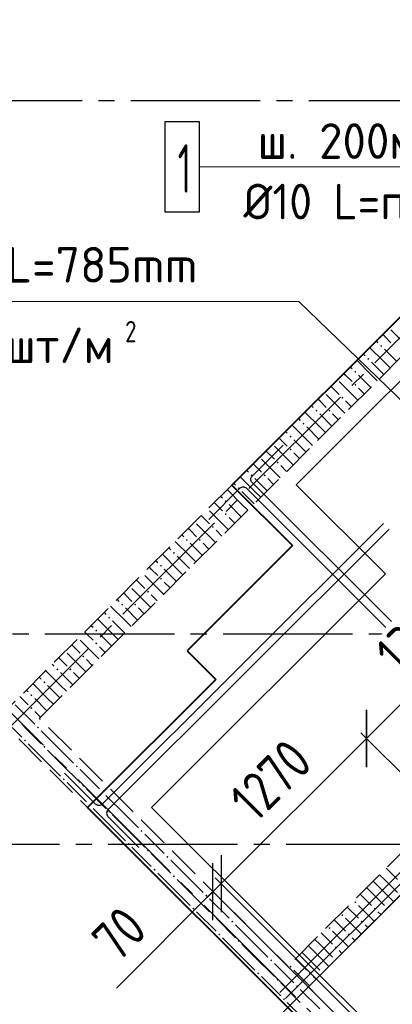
# Model space of a CAD drawing. Header units: millimetres. Extents: x 40580 to 1168286, y -220995 to 81020.
# Tile 148 of 194: x 461563 to 463864, y -115087 to -108997. Entities that reach past the tile are written whole.
import ezdxf

# ---------------------------------------------------------------- set-up
doc = ezdxf.new("R2010")
doc.units = ezdxf.units.MM
for name, pattern in [('______2', [270, 200, -70]), ('______5', [1100, 800, -100, 100, -100]), ('CENTER', [2, 1.25, -0.25, 0.25, -0.25])]:
    doc.linetypes.add(name, pattern=pattern)
for name, color, linetype, lineweight in [('ЖБ Перекрытие верхний уровень', 7, 'Continuous', 35), ('Обрамление проемов стержнями', 7, 'Continuous', 25), ('ОСИ', 7, 'CENTER', 15), ('Основная', 7, 'Continuous', 40), ('Позиционная метка линия выноска', 7, 'Continuous', 13), ('Позиционная метка номер позиции', 7, 'Continuous', 13), ('Фиксатор', 7, 'Continuous', 25)]:
    doc.layers.add(name, color=color, linetype=linetype, lineweight=lineweight)
doc.layers.add('ЖБ Стена верхний уровень', color=7, linetype='______2', true_color=0x656565)
doc.layers.add('Тонкие', color=7, linetype='Continuous')
doc.styles.add('GOST 2.304-81', font='txt')
doc.styles.add('ISOCPEUR', font='isocpeur.ttf')
doc.dimstyles.new('СПДС', dxfattribs={"dimscale": 125, "dimtxt": 250, "dimasz": 250, "dimexe": 50, "dimexo": 10, "dimgap": 100, "dimtad": 1, "dimdec": 0, "dimtxsty": 'GOST 2.304-81', "dimblk": 'OBLIQUE', "dimcen": 250, "dimdle": 50, "dimadec": 0, "dimazin": 2, "dimtfac": 0.75, "dimtdec": 0, "dimtmove": 1, "dimatfit": 3, "dimfxl": 1, "dimtfill": 1, "dimtolj": 1, "dimarcsym": 1})

# ---------------------------------------------------------------- blocks, each defined once
blk = doc.blocks.new('_OBLIQUE')
at = {"color": 0, "linetype": 'ByBlock'}
blk.add_line((-0.5, -0.5), (0.5, 0.5), dxfattribs=at)
blk = doc.blocks.new('*D17467')
at = {"layer": 'Defpoints', "color": 0}
for p in [(463704.5, -113442.7), (464880.7, -114618.9), (463982.7, -115517)]:
    blk.add_point(p, dxfattribs=at)
at = {"layer": 'Тонкие', "color": 0, "lineweight": -2}
for p, q in [((462771.1, -114376.1), (463739.8, -113407.3)), ((464873.6, -114611.8), (463669.1, -113407.3)), ((463975.7, -115510), (462771.1, -114305.4))]:
    blk.add_line(p, q, dxfattribs=at)
at = {"layer": 'Тонкие', "color": 0, "lineweight": -2, "xscale": 250, "yscale": 250, "zscale": 250}
for p, rotation in [((463704.5, -113442.7), 45.00000000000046), ((462806.4, -114340.7), 225.0000000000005)]:
    blk.add_blockref('_OBLIQUE', p, dxfattribs=dict(at, rotation=rotation))
at = {"layer": 'Тонкие', "color": 0, "insert": (463114.3, -113701), "char_height": 250, "attachment_point": 5, "rotation": 45, "style": 'GOST 2.304-81', "bg_fill": 3, "box_fill_scale": 1.1, "bg_fill_color": 256, "bg_fill_true_color": 13158600, "bg_fill_transparency": 0}
blk.add_mtext('\\A1;1270', dxfattribs=at)
blk = doc.blocks.new('*D17468')
at = {"layer": 'Defpoints', "color": 0}
for p in [(464637.9, -112509.3), (465688.3, -113559.7), (464880.7, -114618.9)]:
    blk.add_point(p, dxfattribs=at)
at = {"layer": 'Тонкие', "color": 0, "lineweight": -2}
for p, q in [((463669.1, -113478), (464673.2, -112474)), ((465681.2, -113552.7), (464602.5, -112474)), ((464873.6, -114611.8), (463669.1, -113407.3))]:
    blk.add_line(p, q, dxfattribs=at)
at = {"layer": 'Тонкие', "color": 0, "lineweight": -2, "xscale": 250, "yscale": 250, "zscale": 250}
for p, rotation in [((464637.9, -112509.3), 44.9999999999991), ((463704.5, -113442.7), 224.9999999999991)]:
    blk.add_blockref('_OBLIQUE', p, dxfattribs=dict(at, rotation=rotation))
at = {"layer": 'Тонкие', "color": 0, "insert": (464013.9, -112794), "char_height": 250, "attachment_point": 5, "rotation": 45, "style": 'GOST 2.304-81', "bg_fill": 3, "box_fill_scale": 1.1, "bg_fill_color": 256, "bg_fill_true_color": 13158600, "bg_fill_transparency": 0}
blk.add_mtext('\\A1;1320', dxfattribs=at)
blk = doc.blocks.new('*D17469')
at = {"layer": 'Defpoints', "color": 0}
for p in [(462756.9, -114390.2), (463822.4, -115455.7), (463982.7, -115517)]:
    blk.add_point(p, dxfattribs=at)
at = {"layer": 'Тонкие', "color": 0, "lineweight": -2}
for p, q in [((462841.8, -114305.4), (462721.6, -114425.6)), ((463975.7, -115510), (462771.1, -114305.4)), ((463815.3, -115448.6), (462721.6, -114354.9)), ((462756.9, -114390.2), (462160.1, -114987.1))]:
    blk.add_line(p, q, dxfattribs=at)
at = {"layer": 'Тонкие', "color": 0, "lineweight": -2, "xscale": 250, "yscale": 250, "zscale": 250}
for p, rotation in [((462806.4, -114340.7), 225.0000000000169), ((462756.9, -114390.2), 45.00000000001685)]:
    blk.add_blockref('_OBLIQUE', p, dxfattribs=dict(at, rotation=rotation))
at = {"layer": 'Тонкие', "color": 0, "insert": (462177.8, -114651.2), "char_height": 250, "attachment_point": 5, "rotation": 45, "style": 'GOST 2.304-81', "bg_fill": 3, "box_fill_scale": 1.1, "bg_fill_color": 256, "bg_fill_true_color": 13158600, "bg_fill_transparency": 0}
blk.add_mtext('\\A1;70', dxfattribs=at)
blk = doc.blocks.new('*D17472')
at = {"layer": 'Defpoints', "color": 0}
for p in [(463346.3, -114979.6), (463982.7, -115517), (463028.2, -116471.6)]:
    blk.add_point(p, dxfattribs=at)
at = {"layer": 'Тонкие', "color": 0, "lineweight": -2}
for p, q in [((463339.2, -114986.7), (462405.9, -115920)), ((463975.7, -115524.1), (462992.9, -116506.9)), ((462405.9, -115849.3), (463063.6, -116506.9))]:
    blk.add_line(p, q, dxfattribs=at)
at = {"layer": 'Тонкие', "color": 0, "lineweight": -2, "xscale": 250, "yscale": 250, "zscale": 250}
for p, rotation in [((462441.3, -115884.6), 135.0000000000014), ((463028.2, -116471.6), 315.0000000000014)]:
    blk.add_blockref('_OBLIQUE', p, dxfattribs=dict(at, rotation=rotation))
at = {"layer": 'Тонкие', "color": 0, "insert": (462886.9, -116004.7), "char_height": 250, "attachment_point": 5, "rotation": 315, "style": 'GOST 2.304-81', "bg_fill": 3, "box_fill_scale": 1.1, "bg_fill_color": 256, "bg_fill_true_color": 13158600, "bg_fill_transparency": 0}
blk.add_mtext('\\A1;830', dxfattribs=at)

msp = doc.modelspace()

# ---------------------------------------------------------------- hatches: boundary and pattern name
at = {"layer": 'ЖБ Стена верхний уровень', "linetype": 'Continuous', "lineweight": -3, "transparency": 33554687}
for points in [[(463789.3, -111015.3), (463795.8, -111008.8), (463802.3, -111015.3), (463795.8, -111021.8)], [(463709.3, -111095.3), (463715.8, -111088.8), (463722.3, -111095.3), (463715.8, -111101.8)], [(463629.3, -111175.3), (463635.8, -111168.8), (463642.3, -111175.3), (463635.8, -111181.8)], [(463629.3, -111255.3), (463635.8, -111248.8), (463642.3, -111255.3), (463635.8, -111261.8)], [(463549.3, -111335.3), (463555.8, -111328.8), (463562.3, -111335.3), (463555.8, -111341.8)], [(463389.3, -111415.3), (463395.8, -111408.8), (463402.3, -111415.3), (463395.8, -111421.8)], [(463469.3, -111415.3), (463475.8, -111408.8), (463482.3, -111415.3), (463475.8, -111421.8)], [(463309.3, -111495.3), (463315.8, -111488.8), (463322.3, -111495.3), (463315.8, -111501.8)], [(463229.3, -111575.3), (463235.8, -111568.8), (463242.3, -111575.3), (463235.8, -111581.8)], [(463229.3, -111655.3), (463235.8, -111648.8), (463242.3, -111655.3), (463235.8, -111661.8)], [(463149.3, -111735.3), (463155.8, -111728.8), (463162.3, -111735.3), (463155.8, -111741.8)], [(462989.3, -111815.3), (462995.8, -111808.8), (463002.3, -111815.3), (462995.8, -111821.8)], [(463069.3, -111815.3), (463075.8, -111808.8), (463082.3, -111815.3), (463075.8, -111821.8)], [(462909.3, -111895.3), (462915.8, -111888.8), (462922.3, -111895.3), (462915.8, -111901.8)], [(462829.3, -111975.3), (462835.8, -111968.8), (462842.3, -111975.3), (462835.8, -111981.8)], [(462829.3, -112055.3), (462835.8, -112048.8), (462842.3, -112055.3), (462835.8, -112061.8)], [(462749.3, -112135.3), (462755.8, -112128.8), (462762.3, -112135.3), (462755.8, -112141.8)], [(462589.3, -112215.3), (462595.8, -112208.8), (462602.3, -112215.3), (462595.8, -112221.8)], [(462669.3, -112215.3), (462675.8, -112208.8), (462682.3, -112215.3), (462675.8, -112221.8)], [(462509.3, -112295.3), (462515.8, -112288.8), (462522.3, -112295.3), (462515.8, -112301.8)], [(462429.3, -112375.3), (462435.8, -112368.8), (462442.3, -112375.3), (462435.8, -112381.8)], [(462429.3, -112455.3), (462435.8, -112448.8), (462442.3, -112455.3), (462435.8, -112461.8)], [(462349.3, -112535.3), (462355.8, -112528.8), (462362.3, -112535.3), (462355.8, -112541.8)], [(462189.3, -112615.3), (462195.8, -112608.8), (462202.3, -112615.3), (462195.8, -112621.8)], [(462269.3, -112615.3), (462275.8, -112608.8), (462282.3, -112615.3), (462275.8, -112621.8)], [(462109.3, -112695.3), (462115.8, -112688.8), (462122.3, -112695.3), (462115.8, -112701.8)], [(462029.3, -112775.3), (462035.8, -112768.8), (462042.3, -112775.3), (462035.8, -112781.8)], [(462029.3, -112855.3), (462035.8, -112848.8), (462042.3, -112855.3), (462035.8, -112861.8)], [(461949.3, -112935.3), (461955.8, -112928.8), (461962.3, -112935.3), (461955.8, -112941.8)], [(461789.3, -113015.3), (461795.8, -113008.8), (461802.3, -113015.3), (461795.8, -113021.8)], [(461869.3, -113015.3), (461875.8, -113008.8), (461882.3, -113015.3), (461875.8, -113021.8)], [(461709.3, -113095.3), (461715.8, -113088.8), (461722.3, -113095.3), (461715.8, -113101.8)], [(461629.3, -113175.3), (461635.8, -113168.8), (461642.3, -113175.3), (461635.8, -113181.8)], [(461629.3, -113255.3), (461635.8, -113248.8), (461642.3, -113255.3), (461635.8, -113261.8)], [(461669.3, -113375.3), (461675.8, -113368.8), (461682.3, -113375.3), (461675.8, -113381.8)], [(461589.3, -113455.3), (461595.8, -113448.8), (461602.3, -113455.3), (461595.8, -113461.8)], [(461709.3, -113495.3), (461715.8, -113488.8), (461722.3, -113495.3), (461715.8, -113501.8)], [(461909.3, -113615.3), (461915.8, -113608.8), (461922.3, -113615.3), (461915.8, -113621.8)], [(461829.3, -113695.3), (461835.8, -113688.8), (461842.3, -113695.3), (461835.8, -113701.8)], [(461949.3, -113735.3), (461955.8, -113728.8), (461962.3, -113735.3), (461955.8, -113741.8)], [(462069.3, -113775.3), (462075.8, -113768.8), (462082.3, -113775.3), (462075.8, -113781.8)], [(461989.3, -113855.3), (461995.8, -113848.8), (462002.3, -113855.3), (461995.8, -113861.8)], [(462109.3, -113895.3), (462115.8, -113888.8), (462122.3, -113895.3), (462115.8, -113901.8)], [(462309.3, -114015.3), (462315.8, -114008.8), (462322.3, -114015.3), (462315.8, -114021.8)], [(462229.3, -114095.3), (462235.8, -114088.8), (462242.3, -114095.3), (462235.8, -114101.8)], [(462349.3, -114135.3), (462355.8, -114128.8), (462362.3, -114135.3), (462355.8, -114141.8)], [(462469.3, -114175.3), (462475.8, -114168.8), (462482.3, -114175.3), (462475.8, -114181.8)], [(462389.3, -114255.3), (462395.8, -114248.8), (462402.3, -114255.3), (462395.8, -114261.8)], [(462509.3, -114295.3), (462515.8, -114288.8), (462522.3, -114295.3), (462515.8, -114301.8)], [(462709.3, -114415.3), (462715.8, -114408.8), (462722.3, -114415.3), (462715.8, -114421.8)], [(462629.3, -114495.3), (462635.8, -114488.8), (462642.3, -114495.3), (462635.8, -114501.8)], [(463629.3, -114455.3), (463635.8, -114448.8), (463642.3, -114455.3), (463635.8, -114461.8)], [(463749.3, -114495.3), (463755.8, -114488.8), (463762.3, -114495.3), (463755.8, -114501.8)], [(463829.3, -114495.3), (463835.8, -114488.8), (463836.4, -114489.5), (463829.9, -114496)], [(462749.3, -114535.3), (462755.8, -114528.8), (462762.3, -114535.3), (462755.8, -114541.8)], [(463549.3, -114535.3), (463555.8, -114528.8), (463562.3, -114535.3), (463555.8, -114541.8)], [(462869.3, -114575.3), (462875.8, -114568.8), (462882.3, -114575.3), (462875.8, -114581.8)], [(463469.3, -114615.3), (463475.8, -114608.8), (463482.3, -114615.3), (463475.8, -114621.8)], [(463669.3, -114575.3), (463675.8, -114568.8), (463682.3, -114575.3), (463675.8, -114581.8)], [(462789.3, -114655.3), (462795.8, -114648.8), (462802.3, -114655.3), (462795.8, -114661.8)], [(463589.3, -114655.3), (463595.8, -114648.8), (463602.3, -114655.3), (463595.8, -114661.8)], [(462909.3, -114695.3), (462915.8, -114688.8), (462922.3, -114695.3), (462915.8, -114701.8)], [(463509.3, -114735.3), (463515.8, -114728.8), (463522.3, -114735.3), (463515.8, -114741.8)], [(463109.3, -114815.3), (463115.8, -114808.8), (463122.3, -114815.3), (463115.8, -114821.8)], [(463229.3, -114855.3), (463235.8, -114848.8), (463242.3, -114855.3), (463235.8, -114861.8)], [(463509.3, -114815.3), (463515.8, -114808.8), (463516.4, -114809.5), (463509.9, -114816)], [(463029.3, -114895.3), (463035.8, -114888.8), (463042.3, -114895.3), (463035.8, -114901.8)], [(463349.3, -114895.3), (463355.8, -114888.8), (463362.3, -114895.3), (463355.8, -114901.8)], [(463429.3, -114895.3), (463435.8, -114888.8), (463436.4, -114889.5), (463429.9, -114896)], [(463149.3, -114935.3), (463155.8, -114928.8), (463162.3, -114935.3), (463155.8, -114941.8)], [(463269.3, -114975.3), (463275.8, -114968.8), (463282.3, -114975.3), (463275.8, -114981.8)], [(463189.3, -115055.3), (463195.8, -115048.8), (463202.3, -115055.3), (463195.8, -115061.8)]]:
    msp.add_hatch(color=7, dxfattribs=at).paths.add_polyline_path(points, flags=16)

# ---------------------------------------------------------------- linework, layer by layer
at = {"layer": 'ЖБ Перекрытие верхний уровень', "color": 7, "linetype": 'Continuous', "lineweight": -3, "transparency": 33554687}
for p, q in [((462872.5, -111875.4), (462999.8, -112002.7)), ((462137.2, -113713.9), (461981.6, -113869.4))]:
    msp.add_line(p, q, dxfattribs=at)
at = {"layer": 'ЖБ Стена верхний уровень', "color": 251, "linetype": '______2', "lineweight": -3, "true_color": 0x656565, "transparency": 33554687}
for p, q in [((467645.5, -107102.4), (461430, -113317.9)), ((461684.6, -113317.9), (467772.8, -107229.7)), ((466457.6, -111613.7), (463219, -114852.3)), ((463240.2, -115085.6), (465227.2, -113098.7)), ((463219, -114852.3), (461684.6, -113317.9)), ((461557.3, -113445.2), (463091.7, -114979.6)), ((463091.7, -114979.6), (463219, -115106.9)), ((464548.4, -116181.7), (463346.3, -114979.6))]:
    msp.add_line(p, q, dxfattribs=at)
at = {"layer": 'ЖБ Стена верхний уровень', "color": 9, "linetype": 'Continuous', "lineweight": -3, "true_color": 0xc7c7c7, "transparency": 33554687}
for p, q in [((463815.8, -110955.3), (463804.2, -110943.7)), ((463855.8, -110995.3), (463815.8, -110955.3)), ((463855.8, -110915.3), (463971.5, -111031)), ((463815.8, -111115.3), (463724.2, -111023.7)), ((463764.2, -110983.7), (463775.8, -110995.3)), ((463684.2, -111063.7), (463695.8, -111075.3)), ((463815.8, -111035.3), (463891.5, -111111)), ((463604.2, -111143.7), (463615.8, -111155.3)), ((463735.8, -111195.3), (463644.2, -111103.7)), ((463735.8, -111115.3), (463811.5, -111191)), ((463815.8, -111115.3), (463851.5, -111151)), ((463575.8, -111195.3), (463564.2, -111183.7)), ((463615.8, -111235.3), (463575.8, -111195.3)), ((463655.8, -111195.3), (463731.5, -111271)), ((463735.8, -111195.3), (463771.5, -111231)), ((463484.2, -111263.7), (463535.8, -111315.3)), ((463535.8, -111235.3), (463651.5, -111351)), ((463455.8, -111315.3), (463571.5, -111431)), ((463655.8, -111275.3), (463691.5, -111311)), ((463364.2, -111383.7), (463375.8, -111395.3)), ((463415.8, -111355.3), (463404.2, -111343.7)), ((463455.8, -111395.3), (463415.8, -111355.3)), ((463575.8, -111355.3), (463611.5, -111391)), ((463415.8, -111515.3), (463324.2, -111423.7)), ((463415.8, -111435.3), (463491.5, -111511)), ((463495.8, -111435.3), (463531.5, -111471)), ((463335.8, -111595.3), (463244.2, -111503.7)), ((463284.2, -111463.7), (463295.8, -111475.3)), ((463204.2, -111543.7), (463215.8, -111555.3)), ((463335.8, -111515.3), (463411.5, -111591)), ((463415.8, -111515.3), (463451.5, -111551)), ((463135.8, -111635.3), (463251.5, -111751)), ((463175.8, -111595.3), (463164.2, -111583.7)), ((463215.8, -111635.3), (463175.8, -111595.3)), ((463255.8, -111595.3), (463331.5, -111671)), ((463335.8, -111595.3), (463371.5, -111631)), ((463084.2, -111663.7), (463135.8, -111715.3)), ((463255.8, -111675.3), (463291.5, -111711)), ((463015.8, -111755.3), (463004.2, -111743.7)), ((463055.8, -111795.3), (463015.8, -111755.3)), ((463055.8, -111715.3), (463171.5, -111831)), ((463175.8, -111755.3), (463211.5, -111791)), ((462964.2, -111783.7), (462975.8, -111795.3)), ((462884.2, -111863.7), (462895.8, -111875.3)), ((463015.8, -111915.3), (462924.2, -111823.7)), ((463015.8, -111835.3), (463091.5, -111911)), ((463095.8, -111835.3), (463131.5, -111871)), ((462935.8, -111995.3), (462844.2, -111903.7)), ((462935.8, -111915.3), (463011.5, -111991)), ((463015.8, -111915.3), (463051.5, -111951)), ((462775.8, -111995.3), (462764.2, -111983.7)), ((462815.8, -112035.3), (462775.8, -111995.3)), ((462804.2, -111943.7), (462815.8, -111955.3)), ((462855.8, -111995.3), (462931.5, -112071)), ((462935.8, -111995.3), (462971.5, -112031)), ((462735.8, -112035.3), (462851.5, -112151)), ((462655.8, -112115.3), (462771.5, -112231)), ((462684.2, -112063.7), (462735.8, -112115.3)), ((462855.8, -112075.3), (462891.5, -112111)), ((462615.8, -112155.3), (462604.2, -112143.7)), ((462655.8, -112195.3), (462615.8, -112155.3)), ((462775.8, -112155.3), (462811.5, -112191)), ((462615.8, -112315.3), (462524.2, -112223.7)), ((462564.2, -112183.7), (462575.8, -112195.3)), ((462615.8, -112235.3), (462691.5, -112311)), ((462695.8, -112235.3), (462731.5, -112271)), ((462535.8, -112395.3), (462444.2, -112303.7)), ((462484.2, -112263.7), (462495.8, -112275.3)), ((462404.2, -112343.7), (462415.8, -112355.3)), ((462535.8, -112315.3), (462611.5, -112391)), ((462615.8, -112315.3), (462651.5, -112351)), ((462375.8, -112395.3), (462364.2, -112383.7)), ((462415.8, -112435.3), (462375.8, -112395.3)), ((462455.8, -112395.3), (462531.5, -112471)), ((462535.8, -112395.3), (462571.5, -112431)), ((462284.2, -112463.7), (462335.8, -112515.3)), ((462335.8, -112435.3), (462451.5, -112551)), ((462455.8, -112475.3), (462491.5, -112511)), ((462215.8, -112555.3), (462204.2, -112543.7)), ((462255.8, -112515.3), (462371.5, -112631)), ((462164.2, -112583.7), (462175.8, -112595.3)), ((462255.8, -112595.3), (462215.8, -112555.3)), ((462375.8, -112555.3), (462411.5, -112591)), ((462084.2, -112663.7), (462095.8, -112675.3)), ((462215.8, -112715.3), (462124.2, -112623.7)), ((462215.8, -112635.3), (462291.5, -112711)), ((462295.8, -112635.3), (462331.5, -112671)), ((462135.8, -112795.3), (462044.2, -112703.7)), ((462135.8, -112715.3), (462211.5, -112791)), ((462215.8, -112715.3), (462251.5, -112751)), ((461975.8, -112795.3), (461964.2, -112783.7)), ((462004.2, -112743.7), (462015.8, -112755.3)), ((461935.8, -112835.3), (462051.5, -112951)), ((462015.8, -112835.3), (461975.8, -112795.3)), ((462055.8, -112795.3), (462131.5, -112871)), ((462135.8, -112795.3), (462171.5, -112831)), ((461884.2, -112863.7), (461935.8, -112915.3)), ((462055.8, -112875.3), (462091.5, -112911)), ((461815.8, -112955.3), (461804.2, -112943.7)), ((461855.8, -112995.3), (461815.8, -112955.3)), ((461855.8, -112915.3), (461971.5, -113031)), ((461975.8, -112955.3), (462011.5, -112991)), ((461815.8, -113115.3), (461724.2, -113023.7)), ((461764.2, -112983.7), (461775.8, -112995.3)), ((461815.8, -113035.3), (461891.5, -113111)), ((461895.8, -113035.3), (461931.5, -113071)), ((461684.2, -113063.7), (461695.8, -113075.3)), ((461604.2, -113143.7), (461615.8, -113155.3)), ((461735.8, -113195.3), (461644.2, -113103.7)), ((461735.8, -113115.3), (461811.5, -113191)), ((461815.8, -113115.3), (461851.5, -113151)), ((461575.8, -113195.3), (461564.2, -113183.7)), ((461615.8, -113235.3), (461575.8, -113195.3)), ((461655.8, -113195.3), (461731.5, -113271)), ((461735.8, -113195.3), (461771.5, -113231)), ((461535.8, -113235.3), (461651.5, -113351)), ((461655.8, -113275.3), (461691.5, -113311)), ((461455.8, -113315.3), (461571.5, -113431)), ((461575.8, -113355.3), (461611.5, -113391)), ((461611.5, -113391), (461695.8, -113475.3)), ((461651.5, -113351), (461655.8, -113355.3)), ((461815.8, -113515.3), (461695.8, -113395.3)), ((461571.5, -113431), (461575.8, -113435.3)), ((461735.8, -113595.3), (461615.8, -113475.3)), ((461735.8, -113515.3), (461815.8, -113595.3)), ((461815.8, -113515.3), (461895.8, -113595.3)), ((461735.8, -113595.3), (461815.8, -113675.3)), ((461815.8, -113595.3), (461935.8, -113715.3)), ((461935.8, -113635.3), (462055.8, -113755.3)), ((461855.8, -113715.3), (461975.8, -113835.3)), ((461975.8, -113755.3), (462095.8, -113875.3)), ((462215.8, -113915.3), (462095.8, -113795.3)), ((462135.8, -113995.3), (462015.8, -113875.3)), ((462135.8, -113915.3), (462215.8, -113995.3)), ((462215.8, -113915.3), (462295.8, -113995.3)), ((462135.8, -113995.3), (462215.8, -114075.3)), ((462215.8, -113995.3), (462335.8, -114115.3)), ((462335.8, -114035.3), (462455.8, -114155.3)), ((462255.8, -114115.3), (462375.8, -114235.3)), ((462375.8, -114155.3), (462495.8, -114275.3)), ((462615.8, -114315.3), (462495.8, -114195.3)), ((463825.9, -114245.4), (463895.8, -114315.3)), ((462535.8, -114395.3), (462415.8, -114275.3)), ((463815.8, -114315.3), (463785.9, -114285.4)), ((462535.8, -114315.3), (462615.8, -114395.3)), ((462615.8, -114315.3), (462695.8, -114395.3)), ((463735.8, -114395.3), (463705.9, -114365.4)), ((463745.9, -114325.4), (463815.8, -114395.3)), ((463815.8, -114315.3), (463895.8, -114395.3)), ((462535.8, -114395.3), (462615.8, -114475.3)), ((462615.8, -114395.3), (462735.8, -114515.3)), ((462735.8, -114435.3), (462855.8, -114555.3)), ((463665.9, -114405.4), (463735.8, -114475.3)), ((463735.8, -114395.3), (463815.8, -114475.3)), ((463815.8, -114395.3), (463873.2, -114452.7)), ((463585.9, -114485.4), (463655.8, -114555.3)), ((463655.8, -114475.3), (463753.2, -114572.7)), ((462655.8, -114515.3), (462775.8, -114635.3)), ((462775.8, -114555.3), (462895.8, -114675.3)), ((463575.8, -114555.3), (463673.2, -114652.7)), ((463793.2, -114532.7), (463775.8, -114515.3)), ((463015.8, -114715.3), (462895.8, -114595.3)), ((463505.9, -114565.4), (463575.8, -114635.3)), ((463713.2, -114612.7), (463695.8, -114595.3)), ((462935.8, -114795.3), (462815.8, -114675.3)), ((463425.9, -114645.4), (463495.8, -114715.3)), ((463495.8, -114635.3), (463593.2, -114732.7)), ((463633.2, -114692.7), (463615.8, -114675.3)), ((462935.8, -114715.3), (463015.8, -114795.3)), ((463015.8, -114715.3), (463095.8, -114795.3)), ((463345.9, -114725.4), (463415.8, -114795.3)), ((463415.8, -114715.3), (463385.9, -114685.4)), ((463415.8, -114715.3), (463495.8, -114795.3)), ((462935.8, -114795.3), (463015.8, -114875.3)), ((463015.8, -114795.3), (463135.8, -114915.3)), ((463335.8, -114795.3), (463305.9, -114765.4)), ((463335.8, -114795.3), (463415.8, -114875.3)), ((463415.8, -114795.3), (463473.2, -114852.7)), ((463553.2, -114772.7), (463535.8, -114755.3)), ((463135.8, -114835.3), (463255.8, -114955.3)), ((463265.9, -114805.4), (463335.8, -114875.3)), ((463055.8, -114915.3), (463175.8, -115035.3)), ((463255.8, -114875.3), (463353.2, -114972.7)), ((463393.2, -114932.7), (463375.8, -114915.3)), ((463175.8, -114955.3), (463295.8, -115075.3)), ((463415.8, -115115.3), (463295.8, -114995.3)), ((463335.8, -115195.3), (463215.8, -115075.3))]:
    msp.add_line(p, q, dxfattribs=at)
at = {"layer": 'Обрамление проемов стержнями', "color": 7, "linetype": 'Continuous', "lineweight": 25, "transparency": 33554687}
for points in [[(463859, -112720.3), (462998.9, -111860.3), (462995.7, -111856), (462993.1, -111850.9), (462991.5, -111845.3), (462991, -111840), (462991.5, -111834.7), (462993.1, -111829.1), (462995.7, -111824), (462998.9, -111819.7), (463190.7, -111627.9)], [(463859, -112720.3), (462998.9, -111860.3), (462995.7, -111856), (462993.1, -111850.9), (462991.5, -111845.3), (462991, -111840), (462991.5, -111834.7), (462993.1, -111829.1), (462995.7, -111824), (462998.9, -111819.7), (463190.7, -111627.9)], [(463859, -112720.3), (462998.9, -111860.3), (462995.7, -111856), (462993.1, -111850.9), (462991.5, -111845.3), (462991, -111840), (462991.5, -111834.7), (462993.1, -111829.1), (462995.7, -111824), (462998.9, -111819.7), (463190.7, -111627.9)], [(463859, -112720.3), (462998.9, -111860.3), (462995.7, -111856), (462993.1, -111850.9), (462991.5, -111845.3), (462991, -111840), (462991.5, -111834.7), (462993.1, -111829.1), (462995.7, -111824), (462998.9, -111819.7), (463190.7, -111627.9)], [(463823.6, -112755.7), (462963.5, -111895.6), (462959.3, -111892.4), (462954.1, -111889.8), (462948.6, -111888.3), (462943.3, -111887.8), (462937.9, -111888.3), (462932.4, -111889.8), (462927.2, -111892.4), (462923, -111895.6), (462731.1, -112087.5)], [(463823.6, -112755.7), (462963.5, -111895.6), (462959.3, -111892.4), (462954.1, -111889.8), (462948.6, -111888.3), (462943.3, -111887.8), (462937.9, -111888.3), (462932.4, -111889.8), (462927.2, -111892.4), (462923, -111895.6), (462731.1, -112087.5)], [(463823.6, -112755.7), (462963.5, -111895.6), (462959.3, -111892.4), (462954.1, -111889.8), (462948.6, -111888.3), (462943.3, -111887.8), (462937.9, -111888.3), (462932.4, -111889.8), (462927.2, -111892.4), (462923, -111895.6), (462731.1, -112087.5)], [(463823.6, -112755.7), (462963.5, -111895.6), (462959.3, -111892.4), (462954.1, -111889.8), (462948.6, -111888.3), (462943.3, -111887.8), (462937.9, -111888.3), (462932.4, -111889.8), (462927.2, -111892.4), (462923, -111895.6), (462731.1, -112087.5)], [(463809.5, -112112.2), (462072.6, -113849.1), (462068.3, -113852.3), (462063.2, -113854.9), (462057.6, -113856.5), (462052.3, -113857), (462047, -113856.5), (462041.4, -113854.9), (462036.3, -113852.3), (462032, -113849.1), (461840.2, -113657.3)], [(463809.5, -112112.2), (462072.6, -113849.1), (462068.3, -113852.3), (462063.2, -113854.9), (462057.6, -113856.5), (462052.3, -113857), (462047, -113856.5), (462041.4, -113854.9), (462036.3, -113852.3), (462032, -113849.1), (461840.2, -113657.3)], [(463809.5, -112112.2), (462072.6, -113849.1), (462068.3, -113852.3), (462063.2, -113854.9), (462057.6, -113856.5), (462052.3, -113857), (462047, -113856.5), (462041.4, -113854.9), (462036.3, -113852.3), (462032, -113849.1), (461840.2, -113657.3)], [(463809.5, -112112.2), (462072.6, -113849.1), (462068.3, -113852.3), (462063.2, -113854.9), (462057.6, -113856.5), (462052.3, -113857), (462047, -113856.5), (462041.4, -113854.9), (462036.3, -113852.3), (462032, -113849.1), (461840.2, -113657.3)], [(463844.8, -112147.6), (462108, -113884.5), (462104.7, -113888.7), (462102.1, -113893.9), (462100.6, -113899.4), (462100.1, -113904.8), (462100.6, -113910.1), (462102.1, -113915.6), (462104.7, -113920.8), (462108, -113925), (462299.8, -114116.9)], [(463844.8, -112147.6), (462108, -113884.5), (462104.7, -113888.7), (462102.1, -113893.9), (462100.6, -113899.4), (462100.1, -113904.8), (462100.6, -113910.1), (462102.1, -113915.6), (462104.7, -113920.8), (462108, -113925), (462299.8, -114116.9)], [(463844.8, -112147.6), (462108, -113884.5), (462104.7, -113888.7), (462102.1, -113893.9), (462100.6, -113899.4), (462100.1, -113904.8), (462100.6, -113910.1), (462102.1, -113915.6), (462104.7, -113920.8), (462108, -113925), (462299.8, -114116.9)], [(463844.8, -112147.6), (462108, -113884.5), (462104.7, -113888.7), (462102.1, -113893.9), (462100.6, -113899.4), (462100.1, -113904.8), (462100.6, -113910.1), (462102.1, -113915.6), (462104.7, -113920.8), (462108, -113925), (462299.8, -114116.9)]]:
    msp.add_lwpolyline(points, dxfattribs=at)
at = {"layer": 'ОСИ', "color": 8, "linetype": '______5', "lineweight": -3, "transparency": 33554687}
for p, q in [((461423, -113452.2), (469338.3, -105536.9)), ((466348.8, -109498.4), (458368.3, -109498.4)), ((473518.8, -112798.4), (458368.3, -112798.4)), ((467932.7, -119707.4), (461045.7, -112820.4)), ((471708.8, -114098.4), (458368.3, -114098.4)), ((471708.8, -114098.4), (458368.3, -114098.4))]:
    msp.add_line(p, q, dxfattribs=at)
at = {"layer": 'Основная', "transparency": 33554687}
for p, q in [((467610.2, -107137.8), (462872.5, -111875.4)), ((462872.5, -111875.4), (463247.3, -112250.1)), ((463247.3, -112250.1), (462596.8, -112900.7)), ((462596.8, -112900.7), (462773.6, -113077.5)), ((462773.6, -113077.5), (461981.6, -113869.4)), ((461981.6, -113869.4), (464548.4, -116436.2))]:
    msp.add_line(p, q, dxfattribs=at)
at = {"layer": 'Позиционная метка линия выноска', "color": 251, "linetype": 'Continuous', "lineweight": 13, "true_color": 0x494949, "transparency": 33554687}
msp.add_lwpolyline([(464711, -116202.8), (462377.6, -113869.4), (463821.6, -112425.4), (463270, -111873.9), (467808.2, -107335.7)], dxfattribs=at)
at = {"layer": 'Позиционная метка номер позиции', "color": 7, "linetype": 'Continuous', "lineweight": 13, "transparency": 33554687}
msp.add_line((464761.5, -109907.2), (462671.5, -109907.2), dxfattribs=at)
at = {"layer": 'Позиционная метка номер позиции', "color": 7, "linetype": 'Continuous', "lineweight": 25, "transparency": 33554687}
msp.add_lwpolyline([(462461.5, -109627.2), (462671.5, -109627.2), (462671.5, -110187.2), (462461.5, -110187.2), (462461.5, -109627.2)], dxfattribs=at)
at = {"layer": 'Позиционная метка номер позиции', "color": 7, "linetype": 'Continuous', "lineweight": 13, "transparency": 33554687}
msp.add_lwpolyline([(464254.9, -111675.7), (463287, -110740.2), (460801, -110740.2)], dxfattribs=at)

# ---------------------------------------------------------------- texts
at = {"layer": 'Позиционная метка номер позиции', "color": 7, "linetype": 'Continuous', "lineweight": 25, "transparency": 33554687, "attachment_point": 1, "style": 'ISOCPEUR'}
for s, insert, char_height, width in [('\\W0.96;ш. 200мм', (463032.7, -109637.7), 220, 1316.144), ('\\W0.56;1', (462539, -109767.2), 300, 233.324), ('\\W0.94;Ø10 L=п.м.', (462944.7, -110011.7), 220, 1489.569)]:
    msp.add_mtext(s, dxfattribs=dict(at, insert=insert, char_height=char_height, width=width))
at = {"layer": 'Фиксатор', "color": 7, "linetype": 'Continuous', "lineweight": 13, "transparency": 33554687, "insert": (461011, -110622.9), "char_height": 220, "width": 1889.829, "attachment_point": 7, "style": 'ISOCPEUR'}
msp.add_mtext('\\W0.98;ø8 L=785mm ', dxfattribs=at)
at = {"layer": 'Фиксатор', "color": 7, "linetype": 'Continuous', "lineweight": 25, "transparency": 33554687, "attachment_point": 7, "style": 'ISOCPEUR'}
for s, insert, char_height, width in [('\\W0.95;3шт/м', (461334.1, -111120.7), 220, 984.761), ('\\W0.78;2', (462214.1, -110992.3), 132, 143.811)]:
    msp.add_mtext(s, dxfattribs=dict(at, insert=insert, char_height=char_height, width=width))

# ---------------------------------------------------------------- next in the draw order: dimensions: what is measured, and where the dimension line sits
at = {"layer": 'Тонкие'}
dim = msp.add_linear_dim(base=(463704.5, -113442.7), p1=(463982.7, -115517), p2=(464880.7, -114618.9), angle=45, dimstyle='СПДС', override={"dimscale": 1}, dxfattribs=at)
dim.commit()
dim.dimension.update_dxf_attribs({"geometry": '*D17467', "text_midpoint": (463280.2, -113867), "dimtype": 160})

# ---------------------------------------------------------------- next in the draw order: dimensions: what is measured, and where the dimension line sits
dim = msp.add_linear_dim(base=(464637.9, -112509.3), p1=(464880.7, -114618.9), p2=(465688.3, -113559.7), angle=45, dimstyle='СПДС', override={"dimscale": 1}, dxfattribs=at)
dim.commit()
dim.dimension.update_dxf_attribs({"geometry": '*D17468', "text_midpoint": (464183.5, -112963.6), "dimtype": 160})

# ---------------------------------------------------------------- next in the draw order: dimensions: what is measured, and where the dimension line sits
dim = msp.add_linear_dim(base=(462756.9, -114390.2), p1=(463982.7, -115517), p2=(463822.4, -115455.7), angle=45, dimstyle='СПДС', override={"dimscale": 1}, dxfattribs=at)
dim.commit()
dim.dimension.update_dxf_attribs({"geometry": '*D17469', "text_midpoint": (462362.6, -114836), "dimtype": 160})

# ---------------------------------------------------------------- next in the draw order: dimensions: what is measured, and where the dimension line sits
dim = msp.add_linear_dim(base=(463028.2, -116471.6), p1=(463346.3, -114979.6), p2=(463982.7, -115517), angle=315, dimstyle='СПДС', override={"dimscale": 1}, dxfattribs=at)
dim.commit()
dim.dimension.update_dxf_attribs({"geometry": '*D17472', "text_midpoint": (462724.1, -116167.5), "dimtype": 160})

# ---------------------------------------------------------------- next in the draw order: linework, layer by layer
at = {"layer": 'Обрамление проемов стержнями', "color": 7, "linetype": 'Continuous', "lineweight": 25, "transparency": 33554687}
for p, q in [((466234.8, -111949.6), (463169.5, -115014.9)), ((466270.2, -111985), (463204.9, -115050.3)), ((466270.2, -111985), (463204.9, -115050.3)), ((466270.2, -111985), (463204.9, -115050.3)), ((466270.2, -111985), (463204.9, -115050.3)), ((466305.6, -112020.3), (463240.2, -115085.6))]:
    msp.add_line(p, q, dxfattribs=at)

doc.saveas('drawing.dxf')
